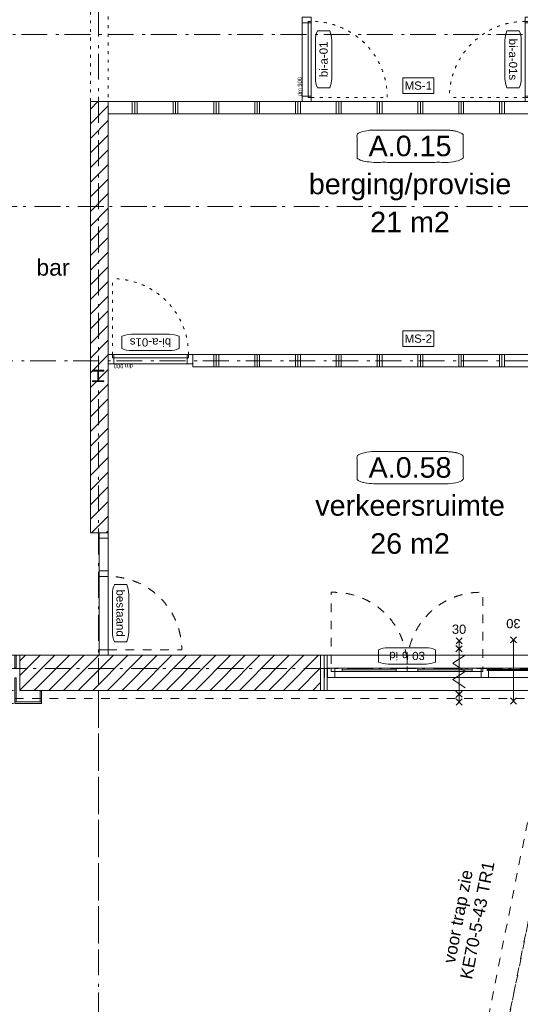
# Model space of a CAD drawing. Header units: millimetres. Extents: x -62314 to 79800, y -34032 to 28340.
# Tile 81 of 85: x 40017 to 46151, y 247 to 12316. Entities that reach past the tile are written whole.
import ezdxf
from ezdxf.enums import TextEntityAlignment as Align

# ---------------------------------------------------------------- set-up
doc = ezdxf.new("R2010")
doc.units = ezdxf.units.MM
doc.header["$LTSCALE"] = 508
doc.header["$PDMODE"] = 1
doc.header["$PDSIZE"] = -2
for name, pattern in [('Dash Style-1', [0.41664, 0.20828, -0.20836]), ('Dash Style-5', [0.20828, 0.069425, -0.138855]), ('Dash Style-6', [1.04164, 0.625, -0.20828, 0.06943, -0.13893])]:
    doc.linetypes.add(name, pattern=pattern)
for name, color, linetype, lineweight in [('(00) tekening-aanzicht', 8, 'Continuous', 0), ('(00) tekening-aanzicht dorpel', 7, 'Continuous', 0), ('(00) tekening-bovenliggend', 8, 'Dash Style-1', 0), ('(00) tekening-lijn draairichting', 7, 'Dash Style-1', 0), ('(00) tekening-merk kozijn', 40, 'Continuous', 0), ('(00) tekening-stippel dun', 8, 'Dash Style-1', 0), ('(00) tekening-stramien-algemeen', 7, 'Dash Style-6', 0), ('(00) tekening-verwijzing', 33, 'Fence_Line', 0), ('(00) tekst-klein', 8, 'Continuous', 0), ('(00) tekst-ruimtenummer-algemeen', 8, 'Continuous', 0), ('(00) tekst-ruimtenummer-gradering', 8, 'Continuous', 0), ('(00) tekst-symbool', 8, 'Continuous', 0), ('(04) bouwaanvraag-brandweer-bestaand-WBDBO', 142, 'Dash Style-1', 0), ('(04) bouwaanvraag-brandweer-WBDBO', 142, 'Dash Style-1', 0), ('(21) buitenwanden-bestaand', 7, 'Continuous', 0), ('(22) binnenwanden-X bestaand', 7, 'Continuous', 0), ('(22) binnenwanden-X metal stud l', 92, 'Continuous', 0), ('(22) binnenwanden-X plaatmateriaal', 92, 'Continuous', 0), ('(28) hoofddraagconstructie-bovenliggend', 1, 'Dash Style-5', 0), ('(42) binnenwandafwerkingen-R plaatmateriaal algemeen', 12, 'Continuous', 0), ('(8_) losse inventaris-(82) interieur', 1, 'Dash Style-1', 0), ('(__) constructies_materialen-Xh2 staalproducten', 1, 'Continuous', 0), ('None', 7, 'Continuous', 0)]:
    doc.layers.add(name, color=color, linetype=linetype, lineweight=lineweight)
doc.styles.add('Arial', font='Arial')
doc.styles.add('Arial Italic (italic)', font='Arial Italic')
doc.styles.add('Helvetica', font='Helvetica')
doc.linetypes.add('Fence_Line', pattern='A,0,[1,Fence_Line.shx,S=0.19685,R=0,X=0,Y=-0.441942],-5', length=5)
pattern_1 = [(90, (163396, 42314.6), (500, 0), []), (90, (163426, 42314.6), (500, 0), []), (90, (163456, 42314.6), (500, 0), [])]
pattern_2 = [(45, (163395.98, 42314.6), (-89.80256, 89.80256), [])]

# ---------------------------------------------------------------- blocks, each defined once
blk = doc.blocks.new('blok B 00')
at = {"layer": '(04) bouwaanvraag-brandweer-bestaand-WBDBO', "color": 6, "lineweight": 0, "transparency": 33554687, "flags": 128}
blk.add_lwpolyline([(46930.9, 27708.7), (10682.8, 17996.1), (10682.8, 10520.4)], dxfattribs=at)
blk = doc.blocks.new('stadsmuur bestaand 00')
at = {"layer": '(21) buitenwanden-bestaand', "linetype": 'Continuous', "lineweight": 0, "transparency": 33554687}
h = blk.add_hatch(dxfattribs=at)
h.set_pattern_fill('Brick', style=0, pattern_type=2)
h.set_pattern_definition([(45, (0, 0), (-89.80256, 89.80256), [])])
h.paths.add_polyline_path([(59034, -270), (59034, 160), (62720, 160), (62720, -270)])
at = {"layer": '(00) tekening-bovenliggend', "color": 17, "lineweight": 0, "transparency": 33554687, "flags": 128}
for points in [[(52080, -270), (59034, -270), (59034, 160), (52080, 160)], [(66090, 160), (62720, 160), (62720, -270), (66090, -270)]]:
    blk.add_lwpolyline(points, close=True, dxfattribs=at)
at = {"layer": '(21) buitenwanden-bestaand', "color": 1, "lineweight": 0, "transparency": 33554687, "flags": 128}
blk.add_lwpolyline([(59034, -270), (59034, 160), (62720, 160), (62720, -270)], close=True, dxfattribs=at)
blk = doc.blocks.new('Group-154-1')
at = {"layer": 'None', "color": 17, "lineweight": 0, "transparency": 33554687, "flags": 128}
blk.add_lwpolyline([(-129913, -21999, -0.243664), (-102716, -36090), (-102716, -36090), (-102325, -36090), (-102325, -36090, 0.245441), (-129913, -21679, 0.109603), (-144128, -24833), (-143993, -25123, -0.109602), (-129913, -21999)], format="xyb", close=True, dxfattribs=at)
blk = doc.blocks.new('00-merk kozijn')
at = {"layer": '(00) tekening-merk kozijn', "color": 2, "lineweight": 0, "transparency": 33554687, "flags": 128}
blk.add_lwpolyline([(233, 50, 0.105357), (349, 75), (350, 75), (350, 225), (349, 225, 0.105357), (233, 250), (-233, 250, 0.105357), (-349, 225), (-350, 225), (-350, 75), (-349, 75, 0.105357), (-233, 50)], format="xyb", close=True, dxfattribs=at)
at = {"layer": 'None', "color": 2, "linetype": 'Continuous', "lineweight": 0, "transparency": 33554687}
blk.add_point((0, 0), dxfattribs=at)
at = {"layer": '(00) tekening-merk kozijn', "color": 2, "transparency": 33554687, "style": 'Arial'}
blk.add_attdef('MERK', text='', height=101, dxfattribs=at).set_placement((0, 150), align=Align.MIDDLE_CENTER)
blk = doc.blocks.new('Group-159-1')
at = {"layer": '(00) tekening-lijn draairichting', "color": 17, "lineweight": 0, "transparency": 33554687, "flags": 128}
blk.add_lwpolyline([(-122293, -37723), (-121393, -37723, 0.414214), (-122293, -36823)], format="xyb", close=True, dxfattribs=at)
at = {"layer": 'None', "color": 17, "lineweight": 0, "transparency": 33554687, "flags": 128}
for points in [[(-122407, -36356), (-122407, -36289), (-122293, -36289), (-122293, -36356)], [(-122407, -36756), (-122407, -36356), (-122293, -36356), (-122293, -36756)], [(-122407, -36823), (-122407, -36756), (-122293, -36756), (-122293, -36823)], [(-122407, -37723), (-122407, -36823), (-122293, -36823), (-122293, -37723)], [(-122407, -37790), (-122407, -37723), (-122293, -37723), (-122293, -37790)]]:
    blk.add_lwpolyline(points, close=True, dxfattribs=at)
at = {"layer": '(00) tekening-merk kozijn', "color": 1, "transparency": 33554687, "rotation": 270}
blk.add_blockref('00-merk kozijn', (-122293, -37273), dxfattribs=at).add_auto_attribs({'MERK': 'bestaand'})
blk = doc.blocks.new('(00)-1-ruimtenummer-200')
at = {"layer": '(00) tekst-ruimtenummer-algemeen', "color": 17, "lineweight": 0, "transparency": 33554687}
blk.add_open_spline([(433, 618), (491, 618), (592, 600), (650, 570), (650, 420), (650, 271), (592, 241), (491, 223), (0, 223), (-491, 223), (-592, 241), (-650, 271), (-650, 420), (-650, 570), (-592, 600), (-491, 618), (-15, 618), (433, 618)], degree=2, knots=[0, 0, 0, 0.013296, 0.026591, 0.039887, 0.251662, 0.264958, 0.278253, 0.291549, 0.503324, 0.51662, 0.529915, 0.543211, 0.754986, 0.768281, 0.781577, 0.794873, 1, 1, 1], dxfattribs=at)
at = {"layer": 'None', "color": 2, "linetype": 'Continuous', "lineweight": 0}
blk.add_point((0, 0), dxfattribs=at)
at = {"layer": '(00) tekst-ruimtenummer-algemeen', "color": 17, "transparency": 33554687, "style": 'Arial'}
for tag, p in [('nummer', (0, 223)), ('naam', (0, -243)), ('oppervlak', (0, -710))]:
    blk.add_attdef(tag, text='', height=251, dxfattribs=at).set_placement(p, align=Align.BOTTOM_CENTER)
at = {"layer": '(00) tekst-ruimtenummer-gradering', "color": 17, "transparency": 33554687, "style": 'Arial Italic (italic)'}
blk.add_attdef('personen', text='', height=251, dxfattribs=at).set_placement((0, -876), align=Align.TOP_CENTER)
at = {"layer": 'None', "color": 0, "flags": 1}
blk.add_attdef('klasse', (-1353, -1667), '', height=251, dxfattribs=at)
blk = doc.blocks.new('MS 1 - 100mm _geen eis')
at = {"layer": '(00) tekst-symbool', "color": 17, "lineweight": 0, "transparency": 33554687, "flags": 128}
blk.add_lwpolyline([(-190, 96), (190, 96), (190, -96), (-190, -96)], close=True, dxfattribs=at)
at = {"layer": '(00) tekst-symbool', "color": 17, "transparency": 33554687, "insert": (0, 0), "char_height": 100.6, "attachment_point": 5, "line_spacing_factor": 0.836574, "style": 'Helvetica'}
blk.add_mtext('MS-1', dxfattribs=at)
blk = doc.blocks.new('staal HEB140')
at = {"layer": '(__) constructies_materialen-Xh2 staalproducten', "color": 3, "lineweight": 0, "transparency": 33554687, "flags": 128}
blk.add_lwpolyline([(-3.5, -12), (-3.5, -128), (-70, -128), (-70, -140), (70, -140), (70, -128), (3.5, -128), (3.5, -12), (70, -12), (70, 0), (-70, 0), (-70, -12)], close=True, dxfattribs=at)
at = {"layer": 'None', "color": 2, "linetype": 'Continuous', "lineweight": 0, "transparency": 33554687}
blk.add_point((0, 0), dxfattribs=at)
blk = doc.blocks.new('bi-a-01 plt')
at = {"layer": '(00) tekening-bovenliggend', "color": 17, "linetype": 'Dash Style-5', "lineweight": 0}
blk.add_line((52, -114), (52, -994), dxfattribs=at)
at = {"layer": '(00) tekening-bovenliggend', "color": 17, "linetype": 'Dash Style-5', "lineweight": 0, "transparency": 33554687}
blk.add_arc((53, -114), 930, 270, 0, dxfattribs=at)
at = {"layer": 'None', "color": 17, "lineweight": 0, "transparency": 33554687, "flags": 128}
for points in [[(0, 0), (1034, 0), (1034, -114), (0, -114)], [(0, 0), (67, 0), (67, -114), (0, -114)], [(52, -74), (982, -74), (982, -114), (52, -114)], [(967, 0), (1034, 0), (1034, -114), (967, -114)]]:
    blk.add_lwpolyline(points, close=True, dxfattribs=at)
at = {"layer": '(00) tekening-merk kozijn', "color": 1, "transparency": 33554687}
ref = blk.add_blockref('00-merk kozijn', (517, -114), dxfattribs=dict(at, rotation=180))
ref.add_attrib('MERK', 'bi-a-01', dxfattribs={"color": 2, "transparency": 33554687, "height": 100.6, "style": 'Arial'}).set_placement((517, -264), align=Align.MIDDLE_CENTER)
at = {"layer": '(00) tekst-klein', "color": 17, "insert": (67, 2), "char_height": 50.3, "attachment_point": 7, "line_spacing_factor": 0.963327, "style": 'Arial'}
blk.add_mtext('dm 900', dxfattribs=at)
blk = doc.blocks.new('bi-a-01s plt')
at = {"layer": '(00) tekening-bovenliggend', "color": 17, "linetype": 'Dash Style-5', "lineweight": 0}
blk.add_line((-52, -114), (-52, -994), dxfattribs=at)
at = {"layer": '(00) tekening-bovenliggend', "color": 17, "linetype": 'Dash Style-5', "lineweight": 0, "transparency": 33554687}
blk.add_arc((-53, -114), 930, 180, 270, dxfattribs=at)
at = {"layer": 'None', "color": 17, "lineweight": 0, "transparency": 33554687, "flags": 128}
for points in [[(-1034, 0), (0, 0), (0, -114), (-1034, -114)], [(-1034, 0), (-967, 0), (-967, -114), (-1034, -114)], [(-982, -74), (-52, -74), (-52, -114), (-982, -114)], [(-67, 0), (0, 0), (0, -114), (-67, -114)]]:
    blk.add_lwpolyline(points, close=True, dxfattribs=at)
at = {"layer": '(00) tekening-merk kozijn', "color": 1, "transparency": 33554687}
ref = blk.add_blockref('00-merk kozijn', (-517, -114), dxfattribs=dict(at, xscale=-1, rotation=180))
ref.add_attrib('MERK', 'bi-a-01s', dxfattribs={"color": 2, "transparency": 33554687, "height": 100.6, "style": 'Arial'}).set_placement((-517, -264), align=Align.MIDDLE_CENTER)
at = {"layer": '(00) tekst-klein', "color": 17, "insert": (-302, 2), "char_height": 50.3, "attachment_point": 7, "line_spacing_factor": 0.963327, "style": 'Arial'}
blk.add_mtext('dm 900', dxfattribs=at)
blk = doc.blocks.new('bi-d-03 plt')
at = {"layer": '(00) tekening-aanzicht dorpel', "color": 2, "lineweight": 0, "transparency": 33554687, "flags": 128}
blk.add_lwpolyline([(81, 158), (3375, 158), (3375, -272), (81, -272)], close=True, dxfattribs=at)
at = {"layer": '(00) tekening-lijn draairichting', "color": 17, "lineweight": 0, "transparency": 33554687, "flags": 128}
for points in [[(130, -114), (1060, -114), (1060, -144, -0.414214), (160, -1044), (130, -1044)], [(1060, -114), (1990, -114), (1990, -1044), (1960, -1044, -0.414214), (1060, -144), (1060, -114)]]:
    blk.add_lwpolyline(points, format="xyb", close=True, dxfattribs=at)
at = {"layer": 'None', "color": 17, "lineweight": 0, "transparency": 33554687}
for p, q in [((928, -94), (263, -94)), ((1193, -94), (1858, -94)), ((2040, -99), (2040, -114)), ((3320, -99), (3320, -114))]:
    blk.add_line(p, q, dxfattribs=at)
at = {"layer": 'None', "color": 17, "lineweight": 0, "transparency": 33554687, "flags": 128}
for points in [[(86, 0), (3370, 0), (3370, -114), (86, -114)], [(86, 0), (176, 0), (176, -114), (86, -114)], [(1967, 0), (2057, 0), (2057, -114), (1967, -114)], [(3280, 0), (3370, 0), (3370, -114), (3280, -114)], [(130, -74), (1060, -74), (1060, -114), (130, -114)], [(263, -74), (928, -74), (928, -114), (263, -114)], [(1060, -74), (1990, -74), (1990, -114), (1060, -114)], [(1193, -74), (1858, -74), (1858, -114), (1193, -114)], [(2040, -87), (3320, -87), (3320, -99), (2040, -99)]]:
    blk.add_lwpolyline(points, close=True, dxfattribs=at)
at = {"layer": '(00) tekening-merk kozijn', "color": 1, "transparency": 33554687}
ref = blk.add_blockref('00-merk kozijn', (1060, -114), dxfattribs=dict(at, rotation=180))
ref.add_attrib('MERK', 'bi-d-03', dxfattribs={"color": 2, "transparency": 33554687, "height": 100.6, "style": 'Arial'}).set_placement((1060, -264), align=Align.MIDDLE_CENTER)
blk = doc.blocks.new('Group-41-1')
at = {"layer": '(04) bouwaanvraag-brandweer-WBDBO', "color": 1, "lineweight": 0, "transparency": 33554687}
for p, q in [((-37.5, -412.5), (37.5, -337.5)), ((-37.5, -337.5), (37.5, -412.5))]:
    blk.add_line(p, q, dxfattribs=at)
blk = doc.blocks.new('Group-42-1')
at = {"layer": '(04) bouwaanvraag-brandweer-WBDBO', "color": 1, "lineweight": 0, "transparency": 33554687}
for p, q in [((-37.5, 412.5), (37.5, 337.5)), ((-37.5, 337.5), (37.5, 412.5))]:
    blk.add_line(p, q, dxfattribs=at)
blk = doc.blocks.new('Group-43-1')
at = {"layer": '(04) bouwaanvraag-brandweer-WBDBO', "color": 1, "linetype": 'Continuous', "lineweight": 0, "transparency": 33554687}
for p, q in [((75, 200), (-75, 100)), ((75, 0), (-75, 100)), ((75, 0), (-75, -100)), ((-75, -100), (75, -200))]:
    blk.add_line(p, q, dxfattribs=at)
blk = doc.blocks.new('brand-zs deur')
at = {"layer": '(04) bouwaanvraag-brandweer-WBDBO', "color": 1, "linetype": 'Continuous', "lineweight": 0, "transparency": 33554687}
blk.add_line((0, -250), (0, 250), dxfattribs=at)
at = {"layer": 'None', "color": 2, "linetype": 'Continuous', "lineweight": 0, "transparency": 33554687}
blk.add_point((0, 0), dxfattribs=at)
at = {"layer": '(04) bouwaanvraag-brandweer-WBDBO', "color": 1, "transparency": 33554687}
blk.add_blockref('Group-43-1', (0, 0), dxfattribs=at)
blk = doc.blocks.new('Group-44-1')
at = {"layer": '(04) bouwaanvraag-brandweer-WBDBO', "color": 1, "lineweight": 0, "transparency": 33554687}
for p, q in [((-38, 241), (38, 316)), ((-38, 316), (38, 241))]:
    blk.add_line(p, q, dxfattribs=at)
blk = doc.blocks.new('Group-45-1')
at = {"layer": '(04) bouwaanvraag-brandweer-WBDBO', "color": 1, "lineweight": 0, "transparency": 33554687}
for p, q in [((-38, -243), (38, -318)), ((-38, -318), (38, -243))]:
    blk.add_line(p, q, dxfattribs=at)
blk = doc.blocks.new('brand-rw 30 + zelfs')
at = {"layer": '(04) bouwaanvraag-brandweer-WBDBO', "color": 1, "linetype": 'Continuous', "lineweight": 0, "transparency": 33554687}
blk.add_line((0, -375), (0, 375), dxfattribs=at)
at = {"layer": 'None', "color": 2, "linetype": 'Continuous', "lineweight": 0, "transparency": 33554687}
blk.add_point((0, 0), dxfattribs=at)
at = {"layer": '(04) bouwaanvraag-brandweer-WBDBO', "color": 1, "transparency": 33554687}
for name in ['Group-42-1', 'Group-44-1', 'Group-45-1', 'Group-41-1']:
    blk.add_blockref(name, (0, 0), dxfattribs=at)
at = {"layer": 'None', "color": 17, "transparency": 33554687}
blk.add_blockref('brand-zs deur', (0, 0), dxfattribs=at)
at = {"layer": '(04) bouwaanvraag-brandweer-WBDBO', "color": 1, "transparency": 33554687, "insert": (0, 459.4875), "char_height": 113.17139, "attachment_point": 8, "line_spacing_factor": 0.963327, "style": 'Arial'}
blk.add_mtext('30', dxfattribs=at)
blk = doc.blocks.new('Group-96-1')
at = {"layer": '(04) bouwaanvraag-brandweer-WBDBO', "color": 1, "lineweight": 0, "transparency": 33554687}
for p, q in [((37.5, 412.5), (-37.5, 337.5)), ((37.5, 337.5), (-37.5, 412.5))]:
    blk.add_line(p, q, dxfattribs=at)
blk = doc.blocks.new('Group-97-1')
at = {"layer": '(04) bouwaanvraag-brandweer-WBDBO', "color": 1, "lineweight": 0, "transparency": 33554687}
for p, q in [((37.5, -412.5), (-37.5, -337.5)), ((37.5, -337.5), (-37.5, -412.5))]:
    blk.add_line(p, q, dxfattribs=at)
blk = doc.blocks.new('brand-30 wbdbo')
at = {"layer": '(04) bouwaanvraag-brandweer-WBDBO', "color": 1, "linetype": 'Continuous', "lineweight": 0, "transparency": 33554687}
blk.add_line((0, 375), (0, -375), dxfattribs=at)
at = {"layer": 'None', "color": 2, "linetype": 'Continuous', "lineweight": 0, "transparency": 33554687}
blk.add_point((0, 0), dxfattribs=at)
at = {"layer": '(04) bouwaanvraag-brandweer-WBDBO', "color": 1, "transparency": 33554687}
for name in ['Group-96-1', 'Group-97-1']:
    blk.add_blockref(name, (0, 0), dxfattribs=at)
at = {"layer": '(04) bouwaanvraag-brandweer-WBDBO', "color": 1, "transparency": 33554687, "insert": (0, -631), "char_height": 113.2, "attachment_point": 8, "line_spacing_factor": 0.963327, "style": 'Arial'}
blk.add_mtext('30', dxfattribs=at)
blk = doc.blocks.new('MS 2 - 150mm _ geen')
at = {"layer": '(00) tekst-symbool', "color": 17, "lineweight": 0, "transparency": 33554687, "flags": 128}
blk.add_lwpolyline([(-190, 96), (190, 96), (190, -96), (-190, -96)], close=True, dxfattribs=at)
at = {"layer": '(00) tekst-symbool', "color": 17, "transparency": 33554687, "insert": (0, 0), "char_height": 100.6, "attachment_point": 5, "line_spacing_factor": 0.836574, "style": 'Helvetica'}
blk.add_mtext('MS-2', dxfattribs=at)
blk = doc.blocks.new('Group-191-1')
at = {"layer": 'None', "color": 17, "transparency": 33554687}
blk.add_blockref('MS 2 - 150mm _ geen', (-118495, -33909), dxfattribs=at)
blk = doc.blocks.new('Group-193-1')
at = {"layer": '(00) tekening-bovenliggend', "color": 17, "lineweight": 0, "transparency": 33554687}
blk.add_line((-130333, -38379), (-123379, -38379), dxfattribs=at)
at = {"layer": '(42) binnenwandafwerkingen-R plaatmateriaal algemeen', "color": 17, "lineweight": 0, "transparency": 33554687, "flags": 128}
for points in [[(-130328, -37790), (-130310, -37790), (-130310, -38361), (-130328, -38361)], [(-127299, -37790), (-127281, -37790), (-127281, -38361), (-127299, -38361)], [(-127281, -37808), (-127281, -37790), (-127137, -37790), (-127137, -37808)], [(-126987, -37790), (-126969, -37790), (-126969, -37943), (-126987, -37943)], [(-123440, -37790), (-123422, -37790), (-123422, -37943), (-123440, -37943)], [(-126987, -38062), (-126969, -38062), (-126969, -38361), (-126987, -38361)], [(-123440, -38067), (-123422, -38067), (-123422, -38361), (-123440, -38361)], [(-130640, -38225), (-130622, -38225), (-130622, -38361), (-130640, -38361)], [(-123128, -38225), (-123110, -38225), (-123110, -38361), (-123128, -38361)], [(-130640, -38379), (-130640, -38361), (-130310, -38361), (-130310, -38379)], [(-127299, -38379), (-127299, -38361), (-126969, -38361), (-126969, -38379)], [(-123440, -38379), (-123440, -38361), (-123110, -38361), (-123110, -38379)]]:
    blk.add_lwpolyline(points, close=True, dxfattribs=at)
at = {"layer": 'None', "color": 17, "lineweight": 0, "transparency": 33554687}
blk.add_open_spline([(-127287, -37790), (-130333, -37790), (-130333, -38379), (-127287, -38379), (-127287, -37790)], degree=1, knots=[0, 0, 0.418953, 0.5, 0.918953, 1, 1], dxfattribs=at)
blk.add_open_spline([(-128731, -38005), (-128731, -37968), (-128694, -37905), (-128631, -37868), (-128558, -37868), (-128494, -37905), (-128458, -37968), (-128458, -38042), (-128494, -38105), (-128558, -38142), (-128631, -38142), (-128694, -38105), (-128731, -38042), (-128731, -38005)], degree=2, dxfattribs=at)
blk = doc.blocks.new('brandwerend-afwerking sparing stadsmuur')
at = {"layer": '(00) tekening-aanzicht', "color": 17, "lineweight": 0, "transparency": 33554687, "flags": 128}
blk.add_lwpolyline([(17, 57), (22, 57), (22, -57), (17, -57)], close=True, dxfattribs=at)
at = {"layer": '(22) binnenwanden-X plaatmateriaal', "color": 2, "lineweight": 0, "transparency": 33554687, "flags": 128}
blk.add_lwpolyline([(-26, 215), (17, 215), (17, -215), (-26, -215)], close=True, dxfattribs=at)
blk = doc.blocks.new('Stramien blok B')
at = {"layer": '(00) tekening-stramien-algemeen', "color": 2, "lineweight": 0, "transparency": 33554687}
blk.add_line((38526.7, 14562.5), (42430.8, -7.5), dxfattribs=at)

msp = doc.modelspace()

# ---------------------------------------------------------------- hatches: boundary and pattern name
at = {"layer": '(22) binnenwanden-X bestaand', "linetype": 'Continuous', "lineweight": 0, "transparency": 33554687}
h = msp.add_hatch(dxfattribs=at)
h.set_pattern_fill('Brick', style=0, pattern_type=2)
h.set_pattern_definition(pattern_2)
h.paths.add_polyline_path([(40882.88, 11311.8), (41102.85, 11311.8), (41102.85, 6026.03), (40882.88, 6026.03)])
h = msp.add_hatch(dxfattribs=at)
h.set_pattern_fill('Brick', style=0, pattern_type=2)
h.set_pattern_definition(pattern_2)
h.paths.add_polyline_path([(40882.88, 11311.8), (41102.85, 11311.8), (41102.85, 6026.03), (40882.88, 6026.03)])
at = {"layer": '(22) binnenwanden-X metal stud l', "linetype": 'Continuous', "lineweight": 0, "transparency": 33554687}
h = msp.add_hatch(dxfattribs=at)
h.set_pattern_fill('(__) metal stud-_ 1_100', color=8, style=0, pattern_type=2)
h.set_pattern_definition(pattern_1)
h.paths.add_polyline_path([(48526.04, 11161.8), (48526.04, 11311.8), (41102.85, 11311.8), (41102.85, 11161.8)])
h = msp.add_hatch(dxfattribs=at)
h.set_pattern_fill('(__) metal stud-_ 1_100', color=8, style=0, pattern_type=2)
h.set_pattern_definition(pattern_1)
h.paths.add_polyline_path([(48333.14, 8210.45), (42136.85, 8210.45), (42136.85, 8060.45), (48333.14, 8060.45)])

# ---------------------------------------------------------------- linework, layer by layer
at = {"layer": '(00) tekening-stippel dun', "color": 2, "lineweight": 0, "transparency": 33554687, "flags": 128}
for points in [[(46817.72, 4095.21), (46563.05, 4095.21), (46563.05, 4095.21), (43389.98, -11699.3), (43620.68, -11761.12)], [(47073.31, 4095.03), (46818.64, 4095.03), (46818.64, 4095.03), (43645.57, -11699.48), (43876.27, -11761.3)]]:
    msp.add_lwpolyline(points, close=True, dxfattribs=at)
at = {"layer": '(00) tekening-stramien-algemeen', "color": 2, "lineweight": 0, "transparency": 33554687}
for p, q in [((40983.04, 23010.29), (40983.04, 638.19)), ((17812.96, 12135.21), (57450, 12135.21)), ((57450, 10024.85), (-21063.27, 10024.85)), ((17919.13, 8135.45), (57450, 8135.45)), ((79800, 4524.85), (-21063.27, 4524.85)), ((79800, 4365.03), (-21063.27, 4365.03))]:
    msp.add_line(p, q, dxfattribs=at)
at = {"layer": '(22) binnenwanden-X bestaand', "color": 1, "lineweight": 0, "transparency": 33554687, "flags": 128}
msp.add_lwpolyline([(40882.88, 11311.8), (41102.85, 11311.8), (41102.85, 6026.03), (40882.88, 6026.03)], close=True, dxfattribs=at)
msp.add_lwpolyline([(40882.88, 11311.8), (41102.85, 11311.8), (41102.85, 6026.03), (40882.88, 6026.03)], close=True, dxfattribs=at)
at = {"layer": '(22) binnenwanden-X metal stud l', "color": 7, "lineweight": 0, "transparency": 33554687, "flags": 128}
for points in [[(48526.04, 11161.8), (48526.04, 11311.8), (41102.85, 11311.8), (41102.85, 11161.8)], [(48333.14, 8210.45), (42136.85, 8210.45), (42136.85, 8060.45), (48333.14, 8060.45)]]:
    msp.add_lwpolyline(points, close=True, dxfattribs=at)
at = {"layer": '(28) hoofddraagconstructie-bovenliggend', "color": 2, "lineweight": 0, "transparency": 33554687, "flags": 128}
msp.add_lwpolyline([(40882.88, 19540), (41102.85, 19540), (41102.85, 11311.8), (40882.88, 11311.8)], close=True, dxfattribs=at)
at = {"layer": 'None', "color": 17, "lineweight": 0, "transparency": 33554687, "flags": 128}
msp.add_lwpolyline([(33483.04, 20315.36, -0.24366443), (60679.78, 6225.03), (60679.78, 6225.03), (61070.57, 6225.03), (61070.57, 6225.03, 0.24544117), (33483.04, 20635.36, 0.10960273), (19267.63, 17481.38), (19403.07, 17191.45, -0.10960186), (33483.04, 20315.36)], format="xyb", close=True, dxfattribs=at)

# ---------------------------------------------------------------- block references
at = {"layer": 'None', "color": 17, "transparency": 33554687}
for name, p, rotation in [('Stramien blok B', (0, 0), 344.9999645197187), ('blok B 00', (-3125.94, -10622.93), 344.9999999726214), ('bi-a-01 plt', (43476.12, 11311.8), 90), ('bi-a-01s plt', (46326.12, 11311.8), 270), ('bi-a-01s plt', (41102.85, 8096.45), 180), ('brand-30 wbdbo', (46066.41, 4340.03), 180)]:
    msp.add_blockref(name, p, dxfattribs=dict(at, rotation=rotation))
for name, p in [('Group-154-1', (163395.98, 42314.6)), ('Group-191-1', (163395.98, 42314.6)), ('MS 1 - 100mm _geen eis', (44901.12, 11507.36)), ('staal HEB140', (40979.54, 8018.95)), ('Group-159-1', (163395.98, 42314.6)), ('brand-rw 30 + zelfs', (45400.31, 4327.03)), ('stadsmuur bestaand 00', (-19016.96, 4365.03)), ('Group-193-1', (163395.98, 42314.6))]:
    msp.add_blockref(name, p, dxfattribs=at)
ref = msp.add_blockref('(00)-1-ruimtenummer-200', (44800, 10344.12), dxfattribs=at)
ref.add_attrib('nummer', 'A.0.15', dxfattribs={"layer": '(00) tekst-ruimtenummer-algemeen', "color": 17, "transparency": 33554687, "height": 251.492, "style": 'Arial'}).set_placement((44800, 10566.98), align=Align.BOTTOM_CENTER)
ref.add_attrib('naam', 'berging/provisie', dxfattribs={"layer": '(00) tekst-ruimtenummer-algemeen', "color": 17, "transparency": 33554687, "height": 251.492, "style": 'Arial'}).set_placement((44800, 10100.7), align=Align.BOTTOM_CENTER)
ref.add_attrib('oppervlak', '21 m2', dxfattribs={"layer": '(00) tekst-ruimtenummer-algemeen', "color": 17, "transparency": 33554687, "height": 251.492, "style": 'Arial'}).set_placement((44800, 9634.42), align=Align.BOTTOM_CENTER)
ref = msp.add_blockref('(00)-1-ruimtenummer-200', (44800, 6403.54), dxfattribs=at)
ref.add_attrib('nummer', 'A.0.58', dxfattribs={"layer": '(00) tekst-ruimtenummer-algemeen', "color": 17, "transparency": 33554687, "height": 251.492, "style": 'Arial'}).set_placement((44800, 6626.4), align=Align.BOTTOM_CENTER)
ref.add_attrib('naam', 'verkeersruimte', dxfattribs={"layer": '(00) tekst-ruimtenummer-algemeen', "color": 17, "transparency": 33554687, "height": 251.492, "style": 'Arial'}).set_placement((44800, 6160.12), align=Align.BOTTOM_CENTER)
ref.add_attrib('oppervlak', '26 m2', dxfattribs={"layer": '(00) tekst-ruimtenummer-algemeen', "color": 17, "transparency": 33554687, "height": 251.492, "style": 'Arial'}).set_placement((44800, 5693.85), align=Align.BOTTOM_CENTER)
at = {"layer": 'None', "color": 17, "transparency": 33554687, "xscale": -1, "rotation": 180}
for name, p in [('bi-d-03 plt', (43703.31, 4253.03)), ('brandwerend-afwerking sparing stadsmuur', (43729.81, 4310.03))]:
    msp.add_blockref(name, p, dxfattribs=at)

# ---------------------------------------------------------------- texts
at = {"layer": '(00) tekening-verwijzing', "color": 3, "insert": (45505.3, 1300.7), "char_height": 150.8952, "attachment_point": 5, "rotation": 79.011877, "line_spacing_factor": 0.963327, "style": 'Arial'}
msp.add_mtext('voor trap zie \\PKE70-5-43 TR1', dxfattribs=at)
at = {"layer": '(8_) losse inventaris-(82) interieur', "color": 17, "transparency": 33554687, "insert": (40221.87, 9379.57), "char_height": 201.194, "attachment_point": 1, "line_spacing_factor": 0.836574, "style": 'Helvetica'}
msp.add_mtext('bar', dxfattribs=at)

doc.saveas('drawing.dxf')
